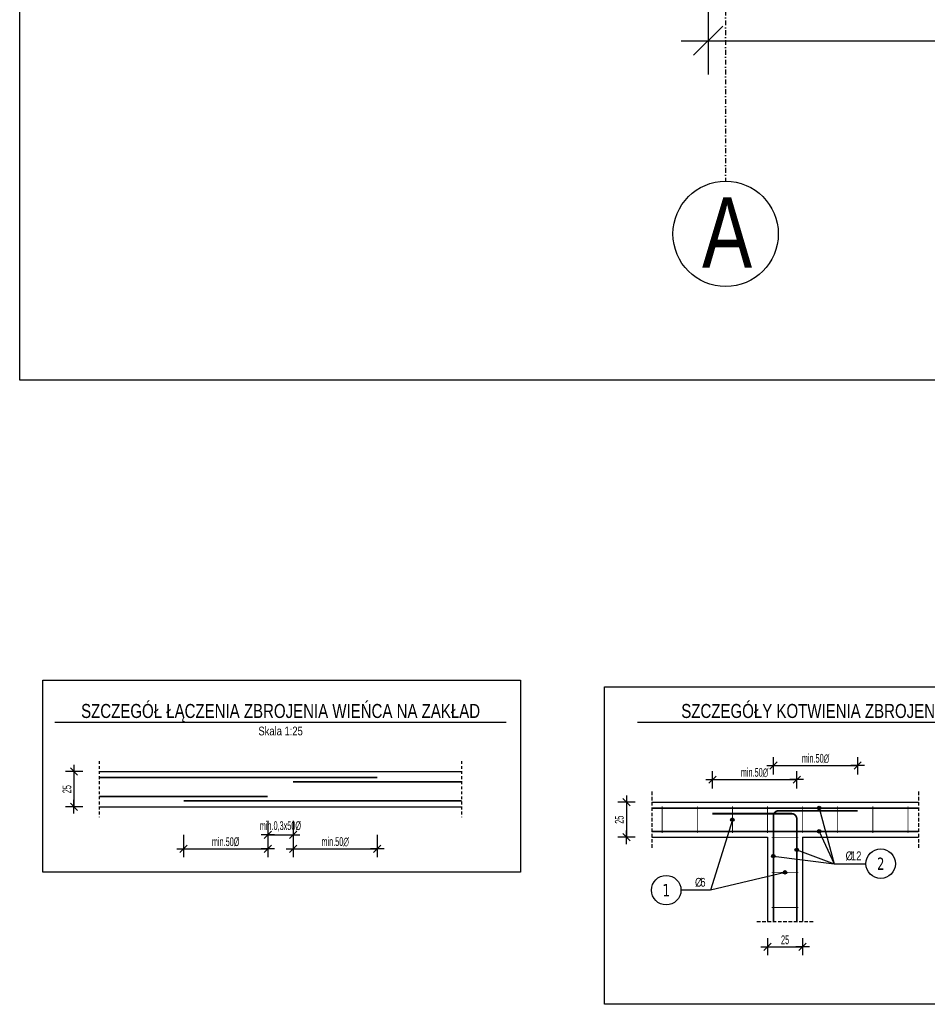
# Model space of a CAD drawing. Header units: millimetres. Extents: x 4959 to 18685, y -2779 to 1721.
# Tile 4 of 41: x 4959 to 5606, y -1978 to -1278. Entities that reach past the tile are written whole.
import ezdxf
from ezdxf.enums import TextEntityAlignment as Align

# ---------------------------------------------------------------- set-up
doc = ezdxf.new("R2010")
doc.units = ezdxf.units.MM
doc.header["$LTSCALE"] = 10
for name, pattern in [('HIDDEN', [0.375, 0.25, -0.125]), ('MO', [0.7, 0.35, -0.17, 0.01, -0.17]), ('MP', [0.36, 0.2, -0.16])]:
    doc.linetypes.add(name, pattern=pattern)
for name, color, linetype in [('1', 2, 'Continuous'), ('2', 1, 'HIDDEN'), ('BA_wic', 1, 'Continuous'), ('BA_wym', 1, 'Continuous'), ('BD_osm', 1, 'MO'), ('BD_txs', 2, 'Continuous'), ('BD_wic', 1, 'Continuous'), ('BZ_odn', 1, 'Continuous'), ('BZ_opi2', 4, 'Continuous'), ('BZ_opi4', 53, 'Continuous'), ('BZ_P_wid', 3, 'Continuous'), ('BZ_sym', 7, 'Continuous'), ('BZ_txg', 3, 'Continuous'), ('BZ_txs', 2, 'Continuous'), ('BZ_wis', 2, 'Continuous'), ('BZ_wym', 1, 'Continuous')]:
    doc.layers.add(name, color=color, linetype=linetype)
doc.layers.add('BA_obw', color=230, linetype='Continuous', plot=False)
doc.layers.add('BZ_pom', color=6, linetype='Continuous', plot=False)
doc.styles.add('BIKTBG', font='tahoma.ttf', dxfattribs={"width": 0.85})
doc.styles.add('BIKTG', font='bikromsw.shx', dxfattribs={"width": 0.8})
doc.styles.add('BIKTS', font='bikromsw.shx', dxfattribs={"width": 0.8})
doc.styles.add('BIKWYM', font='bikromsw.shx', dxfattribs={"width": 0.6})
doc.dimstyles.new('BA_KR_100_cm', dxfattribs={"dimtxt": 25, "dimasz": 1.666667, "dimexe": 24, "dimexo": 0, "dimgap": 0, "dimtad": 0, "dimdec": 1, "dimrnd": 0.5, "dimzin": 9, "dimdsep": 46, "dimtxsty": 'BIKWYM', "dimblk": 'WYM-KR', "dimcen": 0, "dimdle": 20, "dimclrd": 256, "dimclre": 256, "dimclrt": 2, "dimadec": 0, "dimazin": 0, "dimtfac": 0.033333, "dimtdec": 1, "dimtmove": 0, "dimatfit": 3, "dimldrblk": 'WYM-KR', "dimfxl": 25, "dimfxlon": 1, "dimtvp": 0.8, "dimtolj": 1, "dimarcsym": 0})
doc.dimstyles.new('BA_KR_25_cm', dxfattribs={"dimscale": 0.25, "dimtxt": 25, "dimasz": 1.666667, "dimexe": 24, "dimexo": 0, "dimgap": 0, "dimtad": 0, "dimdec": 1, "dimrnd": 0.5, "dimzin": 9, "dimdsep": 46, "dimtxsty": 'BIKWYM', "dimblk": 'WYM-KR', "dimcen": 0, "dimdle": 20, "dimclrd": 256, "dimclre": 256, "dimclrt": 7, "dimadec": 0, "dimazin": 0, "dimtfac": 0.033333, "dimtdec": 1, "dimtmove": 0, "dimatfit": 3, "dimldrblk": 'WYM-KR', "dimfxl": 1, "dimtvp": 0.8, "dimtolj": 1, "dimarcsym": 0})
doc.dimstyles.new('BZ_KP_25_cm', dxfattribs={"dimscale": 0.25, "dimtxt": 25, "dimasz": 1.666667, "dimexe": 24, "dimexo": 0, "dimgap": 0, "dimtad": 0, "dimdec": 1, "dimrnd": 0.5, "dimzin": 9, "dimdsep": 46, "dimtxsty": 'BIKWYM', "dimblk": 'WYM-KR', "dimblk1": 'WYM-KP', "dimblk2": 'WYM-KP', "dimsah": 1, "dimcen": 0, "dimdle": 20, "dimclrd": 256, "dimclre": 256, "dimclrt": 7, "dimadec": 0, "dimazin": 0, "dimtfac": 0.033333, "dimtdec": 1, "dimtmove": 0, "dimatfit": 3, "dimldrblk": 'WYM-KP', "dimfxl": 1, "dimtvp": 0.8, "dimtolj": 1, "dimarcsym": 0})
doc.dimstyles.new('BZ_KR_25_cm', dxfattribs={"dimscale": 0.25, "dimtxt": 25, "dimasz": 1.666667, "dimexe": 24, "dimexo": 0, "dimgap": 0, "dimtad": 0, "dimdec": 1, "dimrnd": 0.5, "dimzin": 9, "dimdsep": 46, "dimtxsty": 'BIKWYM', "dimblk": 'WYM-KR', "dimcen": 0, "dimdle": 20, "dimclrd": 256, "dimclre": 256, "dimclrt": 2, "dimadec": 0, "dimazin": 0, "dimtfac": 0.033333, "dimtdec": 1, "dimtmove": 0, "dimatfit": 3, "dimldrblk": 'WYM-KR', "dimfxl": 25, "dimfxlon": 1, "dimtvp": 0.8, "dimtolj": 1, "dimarcsym": 0})

# ---------------------------------------------------------------- blocks, each defined once
blk = doc.blocks.new('WYM-KR')
at = {"color": 7, "linetype": 'ByBlock'}
blk.add_line((6.24, 6.24), (-6.24, -6.24), dxfattribs=at)
at = {"linetype": 'ByBlock'}
blk.add_line((11.52, 0), (-11.52, 0), dxfattribs=at)
blk = doc.blocks.new('*D29')
at = {"layer": 'BA_wym', "lineweight": -2}
for p, q in [((5135.9, -1847.77), (5135.9, -1863.77)), ((5153.9, -1847.77), (5153.9, -1863.77)), ((5135.48, -1857.77), (5135.07, -1857.77)), ((5135.9, -1857.77), (5153.9, -1857.77)), ((5154.32, -1857.77), (5154.73, -1857.77))]:
    blk.add_line(p, q, dxfattribs=at)
at = {"layer": 'Defpoints', "color": 0}
for p in [(5135.9, -1847.77), (5153.9, -1847.77), (5153.9, -1857.77)]:
    blk.add_point(p, dxfattribs=at)
at = {"layer": 'BA_wym', "lineweight": -2, "xscale": 0.4166666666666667, "yscale": 0.4166666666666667, "zscale": 0.4166666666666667}
blk.add_blockref('WYM-KR', (5135.9, -1857.77), dxfattribs=at)
at = {"layer": 'BA_wym', "lineweight": -2, "xscale": 0.4166666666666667, "yscale": 0.4166666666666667, "zscale": 0.4166666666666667, "rotation": 180}
blk.add_blockref('WYM-KR', (5153.9, -1857.77), dxfattribs=at)
at = {"layer": 'BA_wym', "color": 7, "lineweight": -2, "insert": (5144.9, -1851.82), "char_height": 6.25, "attachment_point": 5, "style": 'BIKWYM'}
blk.add_mtext('\\A1;min.0,3x50%%C', dxfattribs=at)
blk = doc.blocks.new('*D30')
at = {"layer": 'BA_wym', "lineweight": -2}
for p, q in [((5153.9, -1857.77), (5153.9, -1873.77)), ((5213.9, -1857.77), (5213.9, -1873.77)), ((5154.32, -1867.77), (5213.48, -1867.77))]:
    blk.add_line(p, q, dxfattribs=at)
at = {"layer": 'Defpoints', "color": 0}
for p in [(5153.9, -1857.77), (5213.9, -1857.77), (5213.9, -1867.77)]:
    blk.add_point(p, dxfattribs=at)
at = {"layer": 'BA_wym', "lineweight": -2, "xscale": 0.4166666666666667, "yscale": 0.4166666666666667, "zscale": 0.4166666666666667, "rotation": 180}
blk.add_blockref('WYM-KR', (5153.9, -1867.77), dxfattribs=at)
at = {"layer": 'BA_wym', "lineweight": -2, "xscale": 0.4166666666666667, "yscale": 0.4166666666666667, "zscale": 0.4166666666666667}
blk.add_blockref('WYM-KR', (5213.9, -1867.77), dxfattribs=at)
at = {"layer": 'BA_wym', "color": 7, "lineweight": -2, "insert": (5183.9, -1862.77), "char_height": 6.25, "attachment_point": 5, "style": 'BIKWYM'}
blk.add_mtext('\\A1;\\Fbikromsw.shx|c1;min.50∅', dxfattribs=at)
blk = doc.blocks.new('*D31')
at = {"layer": 'BA_wym', "lineweight": -2}
for p, q in [((5075.9, -1857.77), (5075.9, -1873.77)), ((5135.9, -1857.77), (5135.9, -1873.77)), ((5076.32, -1867.77), (5135.48, -1867.77))]:
    blk.add_line(p, q, dxfattribs=at)
at = {"layer": 'Defpoints', "color": 0}
for p in [(5075.9, -1857.77), (5135.9, -1857.77), (5135.9, -1867.77)]:
    blk.add_point(p, dxfattribs=at)
at = {"layer": 'BA_wym', "lineweight": -2, "xscale": 0.4166666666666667, "yscale": 0.4166666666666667, "zscale": 0.4166666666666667, "rotation": 180}
blk.add_blockref('WYM-KR', (5075.9, -1867.77), dxfattribs=at)
at = {"layer": 'BA_wym', "lineweight": -2, "xscale": 0.4166666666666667, "yscale": 0.4166666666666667, "zscale": 0.4166666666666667}
blk.add_blockref('WYM-KR', (5135.9, -1867.77), dxfattribs=at)
at = {"layer": 'BA_wym', "color": 7, "lineweight": -2, "insert": (5105.9, -1862.77), "char_height": 6.25, "attachment_point": 5, "style": 'BIKWYM'}
blk.add_mtext('\\A1;min.50%%C', dxfattribs=at)
blk = doc.blocks.new('eoprz')
blk = doc.blocks.new('*D32')
at = {"layer": 'BZ_wym', "lineweight": -2}
for p, q in [((5004.15, -1812.77), (4991.9, -1812.77)), ((4997.9, -1813.19), (4997.9, -1837.35)), ((5004.15, -1837.77), (4991.9, -1837.77))]:
    blk.add_line(p, q, dxfattribs=at)
at = {"layer": 'Defpoints', "color": 0}
for p in [(5015.9, -1812.77), (4997.9, -1837.77), (5015.9, -1837.77)]:
    blk.add_point(p, dxfattribs=at)
at = {"layer": 'BZ_wym', "lineweight": -2, "xscale": 0.4166666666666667, "yscale": 0.4166666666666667, "zscale": 0.4166666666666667}
for p, rotation in [((4997.9, -1812.77), 90), ((4997.9, -1837.77), 270)]:
    blk.add_blockref('WYM-KR', p, dxfattribs=dict(at, rotation=rotation))
at = {"layer": 'BZ_wym', "color": 2, "lineweight": -2, "insert": (4992.9, -1825.27), "char_height": 6.25, "attachment_point": 5, "rotation": 90, "style": 'BIKWYM'}
blk.add_mtext('\\A1;25', dxfattribs=at)
blk = doc.blocks.new('*D33')
at = {"layer": 'BZ_wym', "lineweight": -2}
for p, q in [((5397.52, -1834.5), (5385.27, -1834.5)), ((5391.27, -1834.92), (5391.27, -1859.08)), ((5397.52, -1859.5), (5385.27, -1859.5))]:
    blk.add_line(p, q, dxfattribs=at)
at = {"layer": 'Defpoints', "color": 0}
for p in [(5409.27, -1834.5), (5391.27, -1859.5), (5409.27, -1859.5)]:
    blk.add_point(p, dxfattribs=at)
at = {"layer": 'BZ_wym', "lineweight": -2, "xscale": 0.4166666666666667, "yscale": 0.4166666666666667, "zscale": 0.4166666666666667}
for p, rotation in [((5391.27, -1834.5), 90), ((5391.27, -1859.5), 270)]:
    blk.add_blockref('WYM-KR', p, dxfattribs=dict(at, rotation=rotation))
at = {"layer": 'BZ_wym', "color": 2, "lineweight": -2, "insert": (5386.27, -1847), "char_height": 6.25, "attachment_point": 5, "rotation": 90, "style": 'BIKWYM'}
blk.add_mtext('\\A1;25', dxfattribs=at)
blk = doc.blocks.new('*D34')
at = {"layer": 'BZ_wym', "lineweight": -2}
for p, q in [((5491.77, -1931.25), (5491.77, -1943.5)), ((5516.77, -1931.25), (5516.77, -1943.5)), ((5492.19, -1937.5), (5516.36, -1937.5))]:
    blk.add_line(p, q, dxfattribs=at)
at = {"layer": 'Defpoints', "color": 0}
for p in [(5491.77, -1919.5), (5516.77, -1919.5), (5516.77, -1937.5)]:
    blk.add_point(p, dxfattribs=at)
at = {"layer": 'BZ_wym', "lineweight": -2, "xscale": 0.4166666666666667, "yscale": 0.4166666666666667, "zscale": 0.4166666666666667, "rotation": 180}
blk.add_blockref('WYM-KR', (5491.77, -1937.5), dxfattribs=at)
at = {"layer": 'BZ_wym', "lineweight": -2, "xscale": 0.4166666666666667, "yscale": 0.4166666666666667, "zscale": 0.4166666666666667}
blk.add_blockref('WYM-KR', (5516.77, -1937.5), dxfattribs=at)
at = {"layer": 'BZ_wym', "color": 2, "lineweight": -2, "insert": (5504.27, -1932.5), "char_height": 6.25, "attachment_point": 5, "style": 'BIKWYM'}
blk.add_mtext('\\A1;25', dxfattribs=at)
blk = doc.blocks.new('WYM-KP')
blk.add_hatch(color=256).paths.add_polyline_path([(3, 0, 1), (-3, 0, 1)])
blk.add_circle((0, 0), 3)
blk = doc.blocks.new('bik_BlkOpPretU', base_point=(18572.85, 5991.36))
at = {"layer": 'BZ_opi2', "style": 'BIKTBG', "width": 0.8}
blk.add_attdef('NUMER', text='', height=26.25, dxfattribs=at).set_placement((18420.64, 5991.36), align=Align.MIDDLE_CENTER)
at = {"layer": 'BZ_opi4', "style": 'BIKTS', "width": 0.8}
for tag, p in [('SZTUK', (18467.14, 5998.86)), ('PRZEDR_FI', (18535, 5998.86)), ('PRZEKROJ', (18546.43, 5998.86)), ('UWAGA', (18467.14, 5965.11))]:
    blk.add_attdef(tag, p, '', height=18.75, dxfattribs=at)
at = {"layer": 'BZ_pom', "width": 0.8}
for tag, p, height, style in [('POZYCJA', (18452.14, 6028.86), 26.25, 'BIKTBG'), ('GATUNEK', (18346.58, 6028.86), 18.75, 'BIKTS'), ('METODA_L', (18348.57, 5991.36), 18.75, 'BIKTS')]:
    blk.add_attdef(tag, p, '', height=height, dxfattribs=dict(at, style=style))
at = {"layer": 'BZ_wym', "width": 0.8}
for tag, p, height, style, flags in [('PRZEDR_L', (18467.14, 5936.98), 18.75, 'BIKTS', 1), ('DLUGOSC', (18467.14, 5908.86), 18.75, 'BIKTS', 1), ('TYP_PRETA', (18467.14, 5880.73), 18.75, 'BIKTS', 3), ('PRZEDR_NR', (18467.14, 5852.61), 26.25, 'BIKTBG', 1), ('PRZEDR_SZT', (18467.14, 5824.48), 18.75, 'BIKTS', 1), ('EURO_KOD', (18467.14, 5796.36), 18.75, 'BIKTS', 3), ('EURO_KOD_SEGMENTY', (18507.85, 5796.36), 18.75, 'BIKTS', 3), ('HAK_1', (18467.14, 5768.23), 18.75, 'BIKTS', 3), ('HAK_2', (18467.14, 5740.11), 18.75, 'BIKTS', 3), ('ID', (18467.14, 5711.98), 18.75, 'BIKTS', 3), ('ID_C', (18467.14, 5683.86), 18.75, 'BIKTS', 3), ('b_atr_0', (18467.14, 5655.73), 18.75, 'BIKTS', 3)]:
    blk.add_attdef(tag, p, '', height=height, dxfattribs=dict(at, style=style, flags=flags))
blk = doc.blocks.new('*D35')
at = {"layer": 'BZ_wym', "lineweight": -2}
for p, q in [((5452.57, -1824.75), (5452.57, -1812.5)), ((5512.57, -1824.75), (5512.57, -1812.5)), ((5452.99, -1818.5), (5512.16, -1818.5))]:
    blk.add_line(p, q, dxfattribs=at)
at = {"layer": 'Defpoints', "color": 0}
for p in [(5512.57, -1818.5), (5452.57, -1842.7), (5512.57, -1846.3)]:
    blk.add_point(p, dxfattribs=at)
at = {"layer": 'BZ_wym', "lineweight": -2, "xscale": 0.4166666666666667, "yscale": 0.4166666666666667, "zscale": 0.4166666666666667, "rotation": 180}
blk.add_blockref('WYM-KR', (5452.57, -1818.5), dxfattribs=at)
at = {"layer": 'BZ_wym', "lineweight": -2, "xscale": 0.4166666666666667, "yscale": 0.4166666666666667, "zscale": 0.4166666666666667}
blk.add_blockref('WYM-KR', (5512.57, -1818.5), dxfattribs=at)
at = {"layer": 'BZ_wym', "color": 2, "lineweight": -2, "insert": (5482.57, -1813.5), "char_height": 6.25, "attachment_point": 5, "style": 'BIKWYM'}
blk.add_mtext('\\A1;\\Fbikromsw.shx|c1;\\C7;min.50∅', dxfattribs=at)
blk = doc.blocks.new('*D36')
at = {"layer": 'BZ_wym', "lineweight": -2}
for p, q in [((5495.97, -1814.75), (5495.97, -1802.5)), ((5555.97, -1814.75), (5555.97, -1802.5)), ((5496.39, -1808.5), (5555.56, -1808.5))]:
    blk.add_line(p, q, dxfattribs=at)
at = {"layer": 'Defpoints', "color": 0}
for p in [(5555.97, -1808.5), (5555.97, -1840.7), (5495.97, -1844.3)]:
    blk.add_point(p, dxfattribs=at)
at = {"layer": 'BZ_wym', "lineweight": -2, "xscale": 0.4166666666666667, "yscale": 0.4166666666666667, "zscale": 0.4166666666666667, "rotation": 180}
blk.add_blockref('WYM-KR', (5495.97, -1808.5), dxfattribs=at)
at = {"layer": 'BZ_wym', "lineweight": -2, "xscale": 0.4166666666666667, "yscale": 0.4166666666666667, "zscale": 0.4166666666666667}
blk.add_blockref('WYM-KR', (5555.97, -1808.5), dxfattribs=at)
at = {"layer": 'BZ_wym', "color": 2, "lineweight": -2, "insert": (5525.97, -1803.5), "char_height": 6.25, "attachment_point": 5, "style": 'BIKWYM'}
blk.add_mtext('\\A1;\\Fbikromsw.shx|c1;\\C7;min.50∅', dxfattribs=at)
blk = doc.blocks.new('*D152')
at = {"layer": 'BA_wym', "lineweight": -2}
for p, q in [((5449.45, -1252.6), (5449.45, -1316.6)), ((8054.45, -1252.6), (8054.45, -1316.6)), ((5451.11, -1292.6), (8052.78, -1292.6))]:
    blk.add_line(p, q, dxfattribs=at)
at = {"layer": 'Defpoints', "color": 0}
for p in [(5449.45, -927.15), (8054.45, -927.15), (8054.45, -1292.6)]:
    blk.add_point(p, dxfattribs=at)
at = {"layer": 'BA_wym', "lineweight": -2, "xscale": 1.666666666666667, "yscale": 1.666666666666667, "zscale": 1.666666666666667, "rotation": 180}
blk.add_blockref('WYM-KR', (5449.45, -1292.6), dxfattribs=at)
at = {"layer": 'BA_wym', "lineweight": -2, "xscale": 1.666666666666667, "yscale": 1.666666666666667, "zscale": 1.666666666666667}
blk.add_blockref('WYM-KR', (8054.45, -1292.6), dxfattribs=at)
at = {"layer": 'BA_wym', "color": 2, "insert": (6751.95, -1272.6), "char_height": 25, "attachment_point": 5, "style": 'BIKWYM'}
blk.add_mtext('\\A1;2605', dxfattribs=at)

msp = doc.modelspace()

# ---------------------------------------------------------------- linework, layer by layer
at = {"layer": '1'}
for p, q in [((5409.27, -1834.5), (5599.27, -1834.5)), ((5409.27, -1859.5), (5491.77, -1859.5)), ((5491.77, -1859.5), (5491.77, -1919.5)), ((5516.77, -1859.5), (5516.77, -1919.5)), ((5516.77, -1859.5), (5599.27, -1859.5))]:
    msp.add_line(p, q, dxfattribs=at)
at = {"layer": '2'}
for p, q in [((5409.27, -1827), (5409.27, -1867)), ((5599.27, -1827), (5599.27, -1867)), ((5484.27, -1919.5), (5524.27, -1919.5))]:
    msp.add_line(p, q, dxfattribs=at)
at = {"layer": 'BA_obw'}
for points in [[(4959.23, 1721.27), (8535.67, 1721.27), (8535.67, -1534.29), (4959.23, -1534.29)], [(4975.7, -1747.77), (5315.92, -1747.77), (5315.92, -1884.37), (4975.7, -1884.37)], [(5375.79, -1752.39), (5952.92, -1752.39), (5952.92, -1978.38), (5375.79, -1978.38)]]:
    msp.add_lwpolyline(points, close=True, dxfattribs=at)
at = {"layer": 'BA_wic', "linetype": 'MP'}
for p, q in [((5015.9, -1805.27), (5015.9, -1845.27)), ((5273.9, -1805.27), (5273.9, -1845.27))]:
    msp.add_line(p, q, dxfattribs=at)
at = {"layer": 'BD_osm'}
msp.add_lwpolyline([(5461.95, 1479.85), (5461.95, -1392.6)], dxfattribs=at)
at = {"layer": 'BD_wic'}
msp.add_circle((5461.95, -1430.1), 37.5, dxfattribs=at)
at = {"layer": 'BZ_odn', "color": 252, "lineweight": -2}
for centre in [(5572.37, -1878.33), (5419.64, -1897.16)]:
    msp.add_circle(centre, 10.5, dxfattribs=at)
at = {"layer": 'BZ_P_wid', "lineweight": -2}
for points, const_width in [([(5015.9, -1816.97), (5213.9, -1816.97)], 1.2), ([(5153.9, -1819.97), (5273.9, -1819.97)], 1.2), ([(5015.9, -1830.57), (5135.9, -1830.57)], 1.2), ([(5075.9, -1833.57), (5273.9, -1833.57)], 1.2), ([(5409.27, -1838.7), (5599.27, -1838.7)], 1.2), ([(5416.77, -1856.5), (5416.77, -1837.5)], 0.6), ([(5441.77, -1856.5), (5441.77, -1837.5)], 0.6), ([(5466.77, -1856.5), (5466.77, -1837.5)], 0.6), ([(5491.77, -1856.5), (5491.77, -1837.5)], 0.6), ([(5516.77, -1856.5), (5516.77, -1837.5)], 0.6), ([(5541.77, -1856.5), (5541.77, -1837.5)], 0.6), ([(5566.77, -1856.5), (5566.77, -1837.5)], 0.6), ([(5591.77, -1856.5), (5591.77, -1837.5)], 0.6), ([(5409.27, -1855.3), (5599.27, -1855.3)], 1.2), ([(5494.77, -1859.5), (5513.77, -1859.5)], 0.6), ([(5494.77, -1884.5), (5513.77, -1884.5)], 0.6), ([(5494.77, -1909.5), (5513.77, -1909.5)], 0.6)]:
    msp.add_lwpolyline(points, dxfattribs=dict(at, const_width=const_width))
at = {"layer": 'BZ_P_wid', "lineweight": -2, "const_width": 1.2}
for points in [[(5452.57, -1842.7), (5508.97, -1842.7, -0.414214), (5512.57, -1846.3), (5512.57, -1919.5)], [(5555.97, -1840.7), (5499.57, -1840.7, 0.414214), (5495.97, -1844.3), (5495.97, -1919.5)]]:
    msp.add_lwpolyline(points, format="xyb", dxfattribs=at)
at = {"layer": 'BZ_txg'}
for points in [[(4984.18, -1777.62), (5305.62, -1777.62)], [(5399.19, -1777.62), (5933.85, -1777.62)]]:
    msp.add_lwpolyline(points, dxfattribs=at)
at = {"layer": 'BZ_wis'}
for p, q in [((5015.9, -1812.77), (5273.9, -1812.77)), ((5015.9, -1837.77), (5273.9, -1837.77))]:
    msp.add_line(p, q, dxfattribs=at)

# ---------------------------------------------------------------- block references
at = {"lineweight": -2}
ref = msp.add_blockref('bik_BlkOpPretU', (5539.25, -1878.33), dxfattribs=at)
ref.add_attrib('NUMER', '2', dxfattribs={"layer": 'BZ_opi2', "lineweight": -2, "height": 8.75, "style": 'BIKTBG', "width": 0.8}).set_placement((5572.37, -1878.33), align=Align.MIDDLE_CENTER)
ref.add_attrib('PRZEKROJ', '12', (5551.19, -1875.83), dxfattribs={"layer": 'BZ_opi4', "lineweight": -2, "height": 6.25, "style": 'BIKTS', "width": 0.8})
ref.add_attrib('PRZEDR_FI', '%%c', (5547.38, -1875.83), dxfattribs={"layer": 'BZ_opi4', "lineweight": -2, "height": 6.25, "style": 'BIKTS', "width": 0.8})
ref = msp.add_blockref('bik_BlkOpPretU', (5447.99, -1897.16), dxfattribs=at)
ref.add_attrib('NUMER', '1', dxfattribs={"layer": 'BZ_opi2', "lineweight": -2, "height": 8.75, "style": 'BIKTBG', "width": 0.8}).set_placement((5419.64, -1897.16), align=Align.MIDDLE_CENTER)
ref.add_attrib('PRZEKROJ', '6', (5443.95, -1894.66), dxfattribs={"layer": 'BZ_opi4', "lineweight": -2, "height": 6.25, "style": 'BIKTS', "width": 0.8})
ref.add_attrib('PRZEDR_FI', '%%c', (5440.14, -1894.66), dxfattribs={"layer": 'BZ_opi4', "lineweight": -2, "height": 6.25, "style": 'BIKTS', "width": 0.8})
at = {"layer": 'BZ_sym'}
ref = msp.add_blockref('eoprz', (5145.03, -1777.62), dxfattribs=dict(at, xscale=0.25, yscale=0.25, zscale=0.25))
ref.add_attrib('Nazwa', 'SZCZEGÓŁ ŁĄCZENIA ZBROJENIA WIEŃCA NA ZAKŁAD', dxfattribs={"layer": 'BZ_txg', "height": 10, "style": 'BIKTG', "width": 0.8}).set_placement((5145.03, -1769.62), align=Align.MIDDLE_CENTER)
ref.add_attrib('Skala', 'Skala 1:25', dxfattribs={"layer": 'BZ_txs', "height": 6.25, "style": 'BIKTS', "width": 0.8}).set_placement((5145.03, -1783.87), align=Align.MIDDLE_CENTER)
ref = msp.add_blockref('eoprz', (5666.62, -1777.62), dxfattribs=dict(at, xscale=0.25, yscale=0.25, zscale=0.25))
ref.add_attrib('Nazwa', 'SZCZEGÓŁY KOTWIENIA ZBROJENIA WIEŃCA W NAROŻACH I PRZY ZAKOŃCZENIU ŚCIANY', dxfattribs={"layer": 'BZ_txg', "height": 10, "style": 'BIKTG', "width": 0.8}).set_placement((5666.62, -1769.62), align=Align.MIDDLE_CENTER)
ref.add_attrib('Skala', 'Skala 1:25', dxfattribs={"layer": 'BZ_txs', "height": 6.25, "style": 'BIKTS', "width": 0.8}).set_placement((5666.62, -1783.87), align=Align.MIDDLE_CENTER)

# ---------------------------------------------------------------- texts
at = {"layer": 'BD_txs', "style": 'BIKTS', "width": 0.8}
msp.add_text('A', height=50, dxfattribs=at).set_placement((5445.14, -1454.17))

# ---------------------------------------------------------------- dimensions: what is measured, and where the dimension line sits
at = {"layer": 'BA_wym'}
dim = msp.add_linear_dim(base=(8054.45, -1292.6), p1=(5449.45, -927.15), p2=(8054.45, -927.15), dimstyle='BA_KR_100_cm', override={"dimatfit": 1, "dimfxl": 40}, dxfattribs=at)
dim.commit()
dim.dimension.update_dxf_attribs({"geometry": '*D152', "text_midpoint": (6751.95, -1272.6)})
at = {"layer": 'BA_wym', "lineweight": -2}
dim = msp.add_linear_dim(base=(5153.9, -1857.77), p1=(5135.9, -1847.77), p2=(5153.9, -1847.77), text='min.0,3x50%%C', dimstyle='BA_KR_25_cm', override={"dimtxsty": 'BIKWYM', "dimatfit": 1}, dxfattribs=at)
dim.commit()
dim.dimension.update_dxf_attribs({"geometry": '*D29', "text_midpoint": (5144.9, -1857.77), "dimtype": 160})
for base, p1, p2, text, picture, middle in [((5135.9, -1867.77), (5075.9, -1857.77), (5135.9, -1857.77), 'min.50%%C', '*D31', (5105.9, -1862.77)), ((5213.9, -1867.77), (5153.9, -1857.77), (5213.9, -1857.77), '\\Fbikromsw.shx|c1;min.50∅', '*D30', (5183.9, -1862.77))]:
    dim = msp.add_linear_dim(base=base, p1=p1, p2=p2, text=text, dimstyle='BA_KR_25_cm', override={"dimtxsty": 'BIKWYM', "dimatfit": 1}, dxfattribs=at)
    dim.commit()
    dim.dimension.update_dxf_attribs({"geometry": picture, "text_midpoint": middle})
at = {"layer": 'BZ_wym', "lineweight": -2}
for base, p1, p2, picture, middle in [((5555.97, -1808.5), (5495.97, -1844.3), (5555.97, -1840.7), '*D36', (5525.97, -1803.5)), ((5512.57, -1818.5), (5452.57, -1842.7), (5512.57, -1846.3), '*D35', (5482.57, -1813.5))]:
    dim = msp.add_linear_dim(base=base, p1=p1, p2=p2, text='\\Fbikromsw.shx|c1;\\C7;min.50∅', dimstyle='BZ_KR_25_cm', override={"dimtxsty": 'BIKWYM', "dimatfit": 1}, dxfattribs=at)
    dim.commit()
    dim.dimension.update_dxf_attribs({"geometry": picture, "text_midpoint": middle})
for base, p1, p2, picture, middle in [((4997.9, -1837.77), (5015.9, -1812.77), (5015.9, -1837.77), '*D32', (4992.9, -1825.27)), ((5391.27, -1859.5), (5409.27, -1834.5), (5409.27, -1859.5), '*D33', (5386.27, -1847))]:
    dim = msp.add_linear_dim(base=base, p1=p1, p2=p2, angle=90, dimstyle='BZ_KR_25_cm', override={"dimatfit": 1}, dxfattribs=at)
    dim.commit()
    dim.dimension.update_dxf_attribs({"geometry": picture, "text_midpoint": middle})
dim = msp.add_linear_dim(base=(5516.77, -1937.5), p1=(5491.77, -1919.5), p2=(5516.77, -1919.5), dimstyle='BZ_KR_25_cm', override={"dimatfit": 1}, dxfattribs=at)
dim.commit()
dim.dimension.update_dxf_attribs({"geometry": '*D34', "text_midpoint": (5504.27, -1932.5)})

# ---------------------------------------------------------------- leaders
at = {"layer": 'BZ_odn', "color": 252, "lineweight": -2}
for points in [[(5528.55, -1838.7), (5539.25, -1878.33), (5561.87, -1878.33)], [(5466.77, -1847), (5451.28, -1897.16), (5430.14, -1897.16)], [(5528.55, -1855.3), (5539.25, -1878.33), (5561.87, -1878.33)], [(5512.57, -1868.4), (5539.25, -1878.33), (5561.87, -1878.33)], [(5495.97, -1872.84), (5539.25, -1878.33), (5561.87, -1878.33)], [(5504.27, -1884.5), (5451.28, -1897.16), (5430.14, -1897.16)]]:
    msp.add_leader(points, dimstyle='BZ_KP_25_cm', override={"dimclrd": 252}, dxfattribs=at)

doc.saveas('drawing.dxf')
